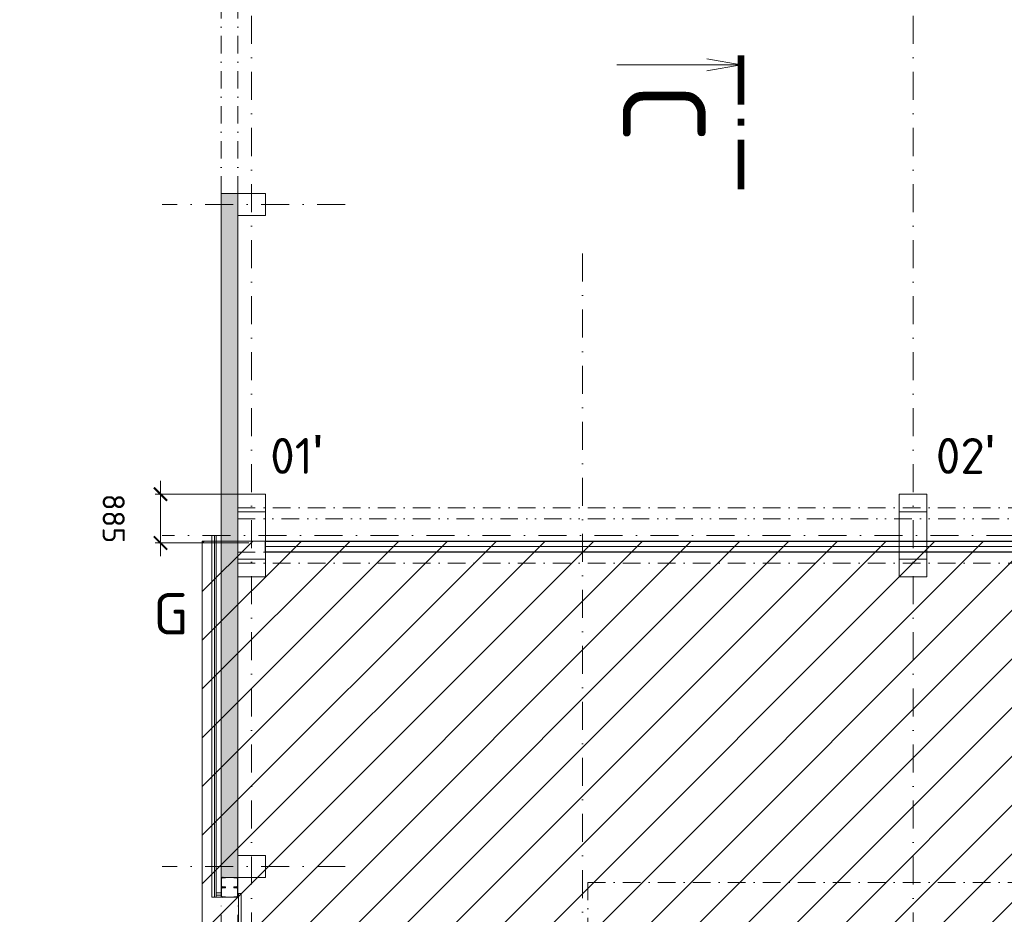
# Model space of a CAD drawing. Header units: millimetres. Extents: x -916886 to 3713765, y -2985421 to 1675785.
# Tile 61 of 256: x 817855 to 835717, y 93181 to 109403. Entities that reach past the tile are written whole.
import ezdxf
from ezdxf import colors
from ezdxf.entities.mleader import LeaderData, LeaderLine
from ezdxf.enums import TextEntityAlignment as Align
from ezdxf.math import Vec2, Vec3

# ---------------------------------------------------------------- set-up
doc = ezdxf.new("R2010")
doc.units = ezdxf.units.MM
for name, pattern in [('DASHDOT', [25.4, 12.7, -6.35, 0, -6.35]), ('DIVIDE', [31.75, 12.7, -6.35, 0, -6.35, 0, -6.35]), ('ČERCHOVANÁ', [25.4, 12.7, -6.35, 0, -6.35])]:
    doc.linetypes.add(name, pattern=pattern)
doc.layers.get('Defpoints').update_dxf_attribs({"color": 8})
for name, color, linetype, lineweight in [('A99_N_kce-pohl', 1, 'Continuous', 9), ('A99_N_kce-pohl @ 200', 1, 'Continuous', 9), ('A99_N_kce-pohl @ 200 VP1', 1, 'Continuous', 9), ('A99_N_kce-pohl @ 200 VP10', 1, 'Continuous', 9), ('A99_N_kce-pohl @ 200 VP11', 1, 'Continuous', 9), ('A99_N_kce-pohl @ 200 VP12', 1, 'Continuous', 9), ('A99_N_kce-pohl @ 200 VP13', 1, 'Continuous', 9), ('A99_N_kce-pohl @ 200 VP14', 1, 'Continuous', 9), ('A99_N_kce-pohl @ 200 VP15', 1, 'Continuous', 9), ('A99_N_kce-pohl @ 200 VP16', 1, 'Continuous', 9), ('A99_N_kce-pohl @ 200 VP17', 1, 'Continuous', 9), ('A99_N_kce-pohl @ 200 VP18', 1, 'Continuous', 9), ('A99_N_kce-pohl @ 200 VP19', 1, 'Continuous', 9), ('A99_N_kce-pohl @ 200 VP2', 1, 'Continuous', 9), ('A99_N_kce-pohl @ 200 VP20', 1, 'Continuous', 9), ('A99_N_kce-pohl @ 200 VP21', 1, 'Continuous', 9), ('A99_N_kce-pohl @ 200 VP22', 1, 'Continuous', 9), ('A99_N_kce-pohl @ 200 VP23', 1, 'Continuous', 9), ('A99_N_kce-pohl @ 200 VP24', 1, 'Continuous', 9), ('A99_N_kce-pohl @ 200 VP25', 1, 'Continuous', 9), ('A99_N_kce-pohl @ 200 VP26', 1, 'Continuous', 9), ('A99_N_kce-pohl @ 200 VP27', 1, 'Continuous', 9), ('A99_N_kce-pohl @ 200 VP28', 1, 'Continuous', 9), ('A99_N_kce-pohl @ 200 VP29', 1, 'Continuous', 9), ('A99_N_kce-pohl @ 200 VP3', 1, 'Continuous', 9), ('A99_N_kce-pohl @ 200 VP30', 1, 'Continuous', 9), ('A99_N_kce-pohl @ 200 VP32', 1, 'Continuous', 9), ('A99_N_kce-pohl @ 200 VP33', 1, 'Continuous', 9), ('A99_N_kce-pohl @ 200 VP34', 1, 'Continuous', 9), ('A99_N_kce-pohl @ 200 VP35', 1, 'Continuous', 9), ('A99_N_kce-pohl @ 200 VP36', 1, 'Continuous', 9), ('A99_N_kce-pohl @ 200 VP37', 1, 'Continuous', 9), ('A99_N_kce-pohl @ 200 VP39', 1, 'Continuous', 9), ('A99_N_kce-pohl @ 200 VP4', 1, 'Continuous', 9), ('A99_N_kce-pohl @ 200 VP40', 1, 'Continuous', 9), ('A99_N_kce-pohl @ 200 VP41', 1, 'Continuous', 9), ('A99_N_kce-pohl @ 200 VP42', 1, 'Continuous', 9), ('A99_N_kce-pohl @ 200 VP43', 1, 'Continuous', 9), ('A99_N_kce-pohl @ 200 VP46', 1, 'Continuous', 9), ('A99_N_kce-pohl @ 200 VP47', 1, 'Continuous', 9), ('A99_N_kce-pohl @ 200 VP48', 1, 'Continuous', 9), ('A99_N_kce-pohl @ 200 VP49', 1, 'Continuous', 9), ('A99_N_kce-pohl @ 200 VP50', 1, 'Continuous', 9), ('A99_N_kce-pohl @ 200 VP51', 1, 'Continuous', 9), ('A99_N_kce-pohl @ 200 VP6', 1, 'Continuous', 9), ('A99_N_kce-pohl @ 200 VP7', 1, 'Continuous', 9), ('A99_N_kce-pohl @ 200 VP8', 1, 'Continuous', 9), ('A99_N_kce-pohl @ 200 VPModel', 1, 'Continuous', 9), ('A99_N_kce-pohl @ 50', 1, 'Continuous', 9), ('A99_N_txt-popis-50 @ 200', 240, 'Continuous', 9)]:
    doc.layers.add(name, color=color, linetype=linetype, lineweight=lineweight)
doc.styles.add('A99_kota', font='isocpeur.ttf', dxfattribs={"height": 2})
doc.styles.add('A99_popis', font='isocpeur.ttf')
doc.styles.add('ad_popis 100', font='isocpeur.ttf', dxfattribs={"height": 200})
doc.styles.add('Popis', font='arial.ttf')
doc.linetypes.add('IZOLACE', pattern='A,0.00254,-2.54,[134,ltypeshp.shx,S=2.54,R=0,X=-2.54,Y=0],-5.08,[134,ltypeshp.shx,S=2.54,R=180,X=2.54,Y=0],-2.54', length=10.16254)
doc.dimstyles.new('A99_kota_200 new', dxfattribs={"dimscale": 200, "dimtxt": 2, "dimasz": 1.2, "dimexe": 0.5, "dimexo": 1.5, "dimgap": 0.5, "dimtad": 1, "dimdec": 0, "dimzin": 3, "dimdsep": 46, "dimtxsty": 'A99_kota', "dimblk": 'ARCHTICK', "dimcen": 2.5, "dimazin": 2, "dimtfac": 0.75, "dimtdec": 0, "dimtix": 1, "dimtmove": 2, "dimatfit": 0, "dimfxl": 0, "dimtolj": 1, "dimtzin": 0, "dimlwd": 5, "dimlwe": 5, "dimarcsym": 0})
pattern_1 = [(45, (816062.5, 0), (-42.426407, 42.426407), []), (45, (816090.784, 0), (-42.426407, 42.426407), []), (135, (816110.524, 5.6), (-42.426407, -42.426407), [40, -20]), (135, (816124.666, 19.74), (-42.426407, -42.426407), [40, -20])]
pattern_2 = [(315, (2e-10, -816062.5), (42.426407, 42.426407), []), (315, (2e-10, -816090.784), (42.426407, 42.426407), []), (45, (5.6, -816110.524), (-42.426407, 42.426407), [40, -20]), (45, (19.74, -816124.666), (-42.426407, 42.426407), [40, -20])]
pattern_3 = [(135, (-4e-10, 816062.5), (-42.426407, -42.426407), []), (135, (-4e-10, 816090.784), (-42.426407, -42.426407), []), (225, (-5.6, 816110.524), (42.426407, -42.426407), [40, -20]), (225, (-19.74, 816124.666), (42.426407, -42.426407), [40, -20])]

# ---------------------------------------------------------------- blocks, each defined once
blk = doc.blocks.new('*U143')
at = {"color": 0, "linetype": 'ByBlock'}
blk.add_line((-11.269, 0), (-11.27, -11.25), dxfattribs=at)
at = {"color": 0, "linetype": 'ByBlock', "const_width": 0.63}
for points in [[(-12.15, 0), (-7.65, 0)], [(-6.39, 0), (-5.76, 0)], [(-4.5, 0), (0, 0)]]:
    blk.add_lwpolyline(points, dxfattribs=at)
at = {"color": 0, "linetype": 'ByBlock'}
blk.add_lwpolyline([(-11.816, -3.102), (-11.269, 0), (-10.722, -3.102)], dxfattribs=at)
at = {"color": 0, "linetype": 'ByBlock', "style": 'A99_popis'}
blk.add_attdef('OZNŘ_1K', (-9.632, -10.73), '', height=5, dxfattribs=at)
at = {"color": 0, "linetype": 'ByBlock', "style": 'A99_popis', "flags": 12}
blk.add_attdef('OZNŘ_2K', text='', height=5, dxfattribs=at).set_placement((230.507, -10.728), align=Align.RIGHT)
blk = doc.blocks.new('*U145')
at = {"color": 0, "linetype": 'Continuous', "lineweight": -2}
for p, q in [((0, -180), (0, 0)), ((75, 0), (0, 0)), ((75, -10), (75, 0)), ((5, -158), (5, -22)), ((75, -10), (18, -10)), ((75, -170), (18, -170)), ((75, -180), (75, -170)), ((75, -180), (0, -180))]:
    blk.add_line(p, q, dxfattribs=at)
for centre, start, end in [((18, -22), 90, 180), ((18, -158), 180, 270)]:
    blk.add_arc(centre, 12, start, end, dxfattribs=at)
at = {"layer": 'Defpoints', "color": 221, "style": 'Popis'}
blk.add_attdef('VELIKOST_PROFILU', text='', height=5, dxfattribs=at).set_placement((7, 6), align=Align.BOTTOM_LEFT)
blk = doc.blocks.new('_ArchTick')
at = {"color": 0, "linetype": 'ByBlock', "const_width": 0.15}
blk.add_lwpolyline([(-0.5, -0.5), (0.5, 0.5)], dxfattribs=at)
blk = doc.blocks.new('*D443')
at = {"layer": 'A99_N_kce-pohl', "color": 0, "linetype": 'Continuous', "lineweight": 5, "ltscale": 0.5, "transparency": 16777216}
for p, q in [((820410, 100800), (820410, 101040)), ((822013, 100800), (820310, 100800)), ((820410, 100800), (820410, 99915)), ((822013, 99915), (820310, 99915)), ((820410, 99915), (820410, 99675))]:
    blk.add_line(p, q, dxfattribs=at)
at = {"layer": 'Defpoints', "color": 0, "linetype": 'Continuous', "lineweight": 5, "ltscale": 0.5, "transparency": 16777216}
for p in [(822313, 100800), (820410, 99915), (822313, 99915)]:
    blk.add_point(p, dxfattribs=at)
at = {"layer": 'A99_N_kce-pohl', "color": 0, "linetype": 'Continuous', "lineweight": 5, "ltscale": 0.5, "transparency": 16777216, "xscale": 240, "yscale": 240, "zscale": 240}
for p, rotation in [((820410, 100800), 269.9999999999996), ((820410, 99915), 89.99999999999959)]:
    blk.add_blockref('_ArchTick', p, dxfattribs=dict(at, rotation=rotation))
at = {"layer": 'A99_N_kce-pohl', "color": 0, "linetype": 'Continuous', "lineweight": 5, "ltscale": 0.5, "transparency": 16777216, "insert": (819560, 100358), "char_height": 400, "attachment_point": 5, "rotation": 270, "style": 'A99_kota', "bg_fill": 3, "box_fill_scale": 1.1, "bg_fill_color": 256, "bg_fill_true_color": 13158600, "bg_fill_transparency": 0}
blk.add_mtext('\\A1;885', dxfattribs=at)
blk = doc.blocks.new('*U5485')
at = {"layer": 'A99_N_kce-pohl @ 200 VP1', "linetype": 'Continuous', "lineweight": 0, "transparency": 33554687}
h = blk.add_hatch(dxfattribs=at)
h.set_pattern_fill('ZDIVO-PLYNOSILIK', scale=20)
h.set_pattern_definition(pattern_1)
h.paths.add_polyline_path([(821813, 100302), (821813, 100350), (821813, 106250), (821513, 106250), (821513, 93850), (821813, 93850)])
at = {"layer": 'A99_N_kce-pohl @ 200 VP10', "linetype": 'Continuous', "lineweight": 0, "transparency": 33554687}
h = blk.add_hatch(dxfattribs=at)
h.set_pattern_fill('ZDIVO-PLYNOSILIK', scale=20)
h.set_pattern_definition(pattern_1)
h.paths.add_polyline_path([(821813, 100302), (821813, 100350), (821813, 106250), (821513, 106250), (821513, 93850), (821813, 93850)])
at = {"layer": 'A99_N_kce-pohl @ 200 VP11', "linetype": 'Continuous', "lineweight": 0, "transparency": 33554687}
h = blk.add_hatch(dxfattribs=at)
h.set_pattern_fill('ZDIVO-PLYNOSILIK', scale=20)
h.set_pattern_definition(pattern_1)
h.paths.add_polyline_path([(821813, 100302), (821813, 100350), (821813, 106250), (821513, 106250), (821513, 93850), (821813, 93850)])
at = {"layer": 'A99_N_kce-pohl @ 200 VP12', "linetype": 'Continuous', "lineweight": 0, "transparency": 33554687}
h = blk.add_hatch(dxfattribs=at)
h.set_pattern_fill('ZDIVO-PLYNOSILIK', scale=20)
h.set_pattern_definition(pattern_1)
h.paths.add_polyline_path([(821813, 100302), (821813, 100350), (821813, 106250), (821513, 106250), (821513, 93850), (821813, 93850)])
at = {"layer": 'A99_N_kce-pohl @ 200 VP13', "linetype": 'Continuous', "lineweight": 0, "transparency": 33554687}
h = blk.add_hatch(dxfattribs=at)
h.set_pattern_fill('ZDIVO-PLYNOSILIK', scale=20)
h.set_pattern_definition(pattern_2)
h.paths.add_polyline_path([(821813, 100302), (821813, 100350), (821813, 106250), (821513, 106250), (821513, 93850), (821813, 93850)])
at = {"layer": 'A99_N_kce-pohl @ 200 VP14', "linetype": 'Continuous', "lineweight": 0, "transparency": 33554687}
h = blk.add_hatch(dxfattribs=at)
h.set_pattern_fill('ZDIVO-PLYNOSILIK', scale=20)
h.set_pattern_definition(pattern_1)
h.paths.add_polyline_path([(821813, 100302), (821813, 100350), (821813, 106250), (821513, 106250), (821513, 93850), (821813, 93850)])
at = {"layer": 'A99_N_kce-pohl @ 200 VP15', "linetype": 'Continuous', "lineweight": 0, "transparency": 33554687}
h = blk.add_hatch(dxfattribs=at)
h.set_pattern_fill('ZDIVO-PLYNOSILIK', scale=20)
h.set_pattern_definition(pattern_1)
h.paths.add_polyline_path([(821813, 100302), (821813, 100350), (821813, 106250), (821513, 106250), (821513, 93850), (821813, 93850)])
at = {"layer": 'A99_N_kce-pohl @ 200 VP16', "linetype": 'Continuous', "lineweight": 0, "transparency": 33554687}
h = blk.add_hatch(dxfattribs=at)
h.set_pattern_fill('ZDIVO-PLYNOSILIK', scale=20)
h.set_pattern_definition(pattern_2)
h.paths.add_polyline_path([(821813, 100302), (821813, 100350), (821813, 106250), (821513, 106250), (821513, 93850), (821813, 93850)])
at = {"layer": 'A99_N_kce-pohl @ 200 VP17', "linetype": 'Continuous', "lineweight": 0, "transparency": 33554687}
h = blk.add_hatch(dxfattribs=at)
h.set_pattern_fill('ZDIVO-PLYNOSILIK', scale=20)
h.set_pattern_definition(pattern_1)
h.paths.add_polyline_path([(821813, 100302), (821813, 100350), (821813, 106250), (821513, 106250), (821513, 93850), (821813, 93850)])
at = {"layer": 'A99_N_kce-pohl @ 200 VP18', "linetype": 'Continuous', "lineweight": 0, "transparency": 33554687}
h = blk.add_hatch(dxfattribs=at)
h.set_pattern_fill('ZDIVO-PLYNOSILIK', scale=20)
h.set_pattern_definition(pattern_3)
h.paths.add_polyline_path([(821813, 100302), (821813, 100350), (821813, 106250), (821513, 106250), (821513, 93850), (821813, 93850)])
at = {"layer": 'A99_N_kce-pohl @ 200 VP19', "linetype": 'Continuous', "lineweight": 0, "transparency": 33554687}
h = blk.add_hatch(dxfattribs=at)
h.set_pattern_fill('ZDIVO-PLYNOSILIK', scale=20)
h.set_pattern_definition(pattern_2)
h.paths.add_polyline_path([(821813, 100302), (821813, 100350), (821813, 106250), (821513, 106250), (821513, 93850), (821813, 93850)])
at = {"layer": 'A99_N_kce-pohl @ 200 VP2', "linetype": 'Continuous', "lineweight": 0, "transparency": 33554687}
h = blk.add_hatch(dxfattribs=at)
h.set_pattern_fill('ZDIVO-PLYNOSILIK', scale=20)
h.set_pattern_definition(pattern_1)
h.paths.add_polyline_path([(821813, 100302), (821813, 100350), (821813, 106250), (821513, 106250), (821513, 93850), (821813, 93850)])
at = {"layer": 'A99_N_kce-pohl @ 200 VP20', "linetype": 'Continuous', "lineweight": 0, "transparency": 33554687}
h = blk.add_hatch(dxfattribs=at)
h.set_pattern_fill('ZDIVO-PLYNOSILIK', scale=20)
h.set_pattern_definition(pattern_1)
h.paths.add_polyline_path([(821813, 100302), (821813, 100350), (821813, 106250), (821513, 106250), (821513, 93850), (821813, 93850)])
at = {"layer": 'A99_N_kce-pohl @ 200 VP21', "linetype": 'Continuous', "lineweight": 0, "transparency": 33554687}
h = blk.add_hatch(dxfattribs=at)
h.set_pattern_fill('ZDIVO-PLYNOSILIK', scale=20)
h.set_pattern_definition(pattern_1)
h.paths.add_polyline_path([(821813, 100302), (821813, 100350), (821813, 106250), (821513, 106250), (821513, 93850), (821813, 93850)])
at = {"layer": 'A99_N_kce-pohl @ 200 VP22', "linetype": 'Continuous', "lineweight": 0, "transparency": 33554687}
h = blk.add_hatch(dxfattribs=at)
h.set_pattern_fill('ZDIVO-PLYNOSILIK', scale=20)
h.set_pattern_definition(pattern_3)
h.paths.add_polyline_path([(821813, 100302), (821813, 100350), (821813, 106250), (821513, 106250), (821513, 93850), (821813, 93850)])
at = {"layer": 'A99_N_kce-pohl @ 200 VP23', "linetype": 'Continuous', "lineweight": 0, "transparency": 33554687}
h = blk.add_hatch(dxfattribs=at)
h.set_pattern_fill('ZDIVO-PLYNOSILIK', scale=20)
h.set_pattern_definition(pattern_2)
h.paths.add_polyline_path([(821813, 100302), (821813, 100350), (821813, 106250), (821513, 106250), (821513, 93850), (821813, 93850)])
at = {"layer": 'A99_N_kce-pohl @ 200 VP24', "linetype": 'Continuous', "lineweight": 0, "transparency": 33554687}
h = blk.add_hatch(dxfattribs=at)
h.set_pattern_fill('ZDIVO-PLYNOSILIK', scale=20)
h.set_pattern_definition(pattern_1)
h.paths.add_polyline_path([(821813, 100302), (821813, 100350), (821813, 106250), (821513, 106250), (821513, 93850), (821813, 93850)])
at = {"layer": 'A99_N_kce-pohl @ 200 VP25', "linetype": 'Continuous', "lineweight": 0, "transparency": 33554687}
h = blk.add_hatch(dxfattribs=at)
h.set_pattern_fill('ZDIVO-PLYNOSILIK', scale=20)
h.set_pattern_definition(pattern_1)
h.paths.add_polyline_path([(821813, 100302), (821813, 100350), (821813, 106250), (821513, 106250), (821513, 93850), (821813, 93850)])
at = {"layer": 'A99_N_kce-pohl @ 200 VP26', "linetype": 'Continuous', "lineweight": 0, "transparency": 33554687}
h = blk.add_hatch(dxfattribs=at)
h.set_pattern_fill('ZDIVO-PLYNOSILIK', scale=20)
h.set_pattern_definition(pattern_1)
h.paths.add_polyline_path([(821813, 100302), (821813, 100350), (821813, 106250), (821513, 106250), (821513, 93850), (821813, 93850)])
at = {"layer": 'A99_N_kce-pohl @ 200 VP27', "linetype": 'Continuous', "lineweight": 0, "transparency": 33554687}
h = blk.add_hatch(dxfattribs=at)
h.set_pattern_fill('ZDIVO-PLYNOSILIK', scale=20)
h.set_pattern_definition(pattern_3)
h.paths.add_polyline_path([(821813, 100302), (821813, 100350), (821813, 106250), (821513, 106250), (821513, 93850), (821813, 93850)])
at = {"layer": 'A99_N_kce-pohl @ 200 VP28', "linetype": 'Continuous', "lineweight": 0, "transparency": 33554687}
h = blk.add_hatch(dxfattribs=at)
h.set_pattern_fill('ZDIVO-PLYNOSILIK', scale=20)
h.set_pattern_definition(pattern_1)
h.paths.add_polyline_path([(821813, 100302), (821813, 100350), (821813, 106250), (821513, 106250), (821513, 93850), (821813, 93850)])
at = {"layer": 'A99_N_kce-pohl @ 200 VP29', "linetype": 'Continuous', "lineweight": 0, "transparency": 33554687}
h = blk.add_hatch(dxfattribs=at)
h.set_pattern_fill('ZDIVO-PLYNOSILIK', scale=20)
h.set_pattern_definition(pattern_1)
h.paths.add_polyline_path([(821813, 100302), (821813, 100350), (821813, 106250), (821513, 106250), (821513, 93850), (821813, 93850)])
at = {"layer": 'A99_N_kce-pohl @ 200 VP3', "linetype": 'Continuous', "lineweight": 0, "transparency": 33554687}
h = blk.add_hatch(dxfattribs=at)
h.set_pattern_fill('ZDIVO-PLYNOSILIK', scale=20)
h.set_pattern_definition(pattern_1)
h.paths.add_polyline_path([(821813, 100302), (821813, 100350), (821813, 106250), (821513, 106250), (821513, 93850), (821813, 93850)])
at = {"layer": 'A99_N_kce-pohl @ 200 VP30', "linetype": 'Continuous', "lineweight": 0, "transparency": 33554687}
h = blk.add_hatch(dxfattribs=at)
h.set_pattern_fill('ZDIVO-PLYNOSILIK', scale=20)
h.set_pattern_definition(pattern_1)
h.paths.add_polyline_path([(821813, 100302), (821813, 100350), (821813, 106250), (821513, 106250), (821513, 93850), (821813, 93850)])
at = {"layer": 'A99_N_kce-pohl @ 200 VP32', "linetype": 'Continuous', "lineweight": 0, "transparency": 33554687}
h = blk.add_hatch(dxfattribs=at)
h.set_pattern_fill('ZDIVO-PLYNOSILIK', scale=20)
h.set_pattern_definition(pattern_1)
h.paths.add_polyline_path([(821813, 100302), (821813, 100350), (821813, 106250), (821513, 106250), (821513, 93850), (821813, 93850)])
at = {"layer": 'A99_N_kce-pohl @ 200 VP33', "linetype": 'Continuous', "lineweight": 0, "transparency": 33554687}
h = blk.add_hatch(dxfattribs=at)
h.set_pattern_fill('ZDIVO-PLYNOSILIK', scale=20)
h.set_pattern_definition(pattern_1)
h.paths.add_polyline_path([(821813, 100302), (821813, 100350), (821813, 106250), (821513, 106250), (821513, 93850), (821813, 93850)])
at = {"layer": 'A99_N_kce-pohl @ 200 VP34', "linetype": 'Continuous', "lineweight": 0, "transparency": 33554687}
h = blk.add_hatch(dxfattribs=at)
h.set_pattern_fill('ZDIVO-PLYNOSILIK', scale=20)
h.set_pattern_definition(pattern_1)
h.paths.add_polyline_path([(821813, 100302), (821813, 100350), (821813, 106250), (821513, 106250), (821513, 93850), (821813, 93850)])
at = {"layer": 'A99_N_kce-pohl @ 200 VP35', "linetype": 'Continuous', "lineweight": 0, "transparency": 33554687}
h = blk.add_hatch(dxfattribs=at)
h.set_pattern_fill('ZDIVO-PLYNOSILIK', scale=20)
h.set_pattern_definition(pattern_1)
h.paths.add_polyline_path([(821813, 100302), (821813, 100350), (821813, 106250), (821513, 106250), (821513, 93850), (821813, 93850)])
at = {"layer": 'A99_N_kce-pohl @ 200 VP36', "linetype": 'Continuous', "lineweight": 0, "transparency": 33554687}
h = blk.add_hatch(dxfattribs=at)
h.set_pattern_fill('ZDIVO-PLYNOSILIK', scale=20)
h.set_pattern_definition(pattern_1)
h.paths.add_polyline_path([(821813, 100302), (821813, 100350), (821813, 106250), (821513, 106250), (821513, 93850), (821813, 93850)])
at = {"layer": 'A99_N_kce-pohl @ 200 VP37', "linetype": 'Continuous', "lineweight": 0, "transparency": 33554687}
h = blk.add_hatch(dxfattribs=at)
h.set_pattern_fill('ZDIVO-PLYNOSILIK', scale=20)
h.set_pattern_definition(pattern_1)
h.paths.add_polyline_path([(821813, 100302), (821813, 100350), (821813, 106250), (821513, 106250), (821513, 93850), (821813, 93850)])
at = {"layer": 'A99_N_kce-pohl @ 200 VP39', "linetype": 'Continuous', "lineweight": 0, "transparency": 33554687}
h = blk.add_hatch(dxfattribs=at)
h.set_pattern_fill('ZDIVO-PLYNOSILIK', scale=20)
h.set_pattern_definition(pattern_1)
h.paths.add_polyline_path([(821813, 100302), (821813, 100350), (821813, 106250), (821513, 106250), (821513, 93850), (821813, 93850)])
at = {"layer": 'A99_N_kce-pohl @ 200 VP4', "linetype": 'Continuous', "lineweight": 0, "transparency": 33554687}
h = blk.add_hatch(dxfattribs=at)
h.set_pattern_fill('ZDIVO-PLYNOSILIK', scale=20)
h.set_pattern_definition(pattern_1)
h.paths.add_polyline_path([(821813, 100302), (821813, 100350), (821813, 106250), (821513, 106250), (821513, 93850), (821813, 93850)])
at = {"layer": 'A99_N_kce-pohl @ 200 VP40', "linetype": 'Continuous', "lineweight": 0, "transparency": 33554687}
h = blk.add_hatch(dxfattribs=at)
h.set_pattern_fill('ZDIVO-PLYNOSILIK', scale=20)
h.set_pattern_definition(pattern_1)
h.paths.add_polyline_path([(821813, 100302), (821813, 100350), (821813, 106250), (821513, 106250), (821513, 93850), (821813, 93850)])
at = {"layer": 'A99_N_kce-pohl @ 200 VP41', "linetype": 'Continuous', "lineweight": 0, "transparency": 33554687}
h = blk.add_hatch(dxfattribs=at)
h.set_pattern_fill('ZDIVO-PLYNOSILIK', scale=20)
h.set_pattern_definition(pattern_1)
h.paths.add_polyline_path([(821813, 100302), (821813, 100350), (821813, 106250), (821513, 106250), (821513, 93850), (821813, 93850)])
at = {"layer": 'A99_N_kce-pohl @ 200 VP42', "linetype": 'Continuous', "lineweight": 0, "transparency": 33554687}
h = blk.add_hatch(dxfattribs=at)
h.set_pattern_fill('ZDIVO-PLYNOSILIK', scale=20)
h.set_pattern_definition(pattern_1)
h.paths.add_polyline_path([(821813, 100302), (821813, 100350), (821813, 106250), (821513, 106250), (821513, 93850), (821813, 93850)])
at = {"layer": 'A99_N_kce-pohl @ 200 VP43', "linetype": 'Continuous', "lineweight": 0, "transparency": 33554687}
h = blk.add_hatch(dxfattribs=at)
h.set_pattern_fill('ZDIVO-PLYNOSILIK', scale=20)
h.set_pattern_definition([(315, (-2e-10, -816062.5), (42.426407, 42.426407), []), (315, (-2e-10, -816090.784), (42.426407, 42.426407), []), (45, (5.6, -816110.524), (-42.426407, 42.426407), [40, -20]), (45, (19.74, -816124.666), (-42.426407, 42.426407), [40, -20])])
h.paths.add_polyline_path([(821813, 100302), (821813, 100350), (821813, 106250), (821513, 106250), (821513, 93850), (821813, 93850)])
at = {"layer": 'A99_N_kce-pohl @ 200 VP46', "linetype": 'Continuous', "lineweight": 0, "transparency": 33554687}
h = blk.add_hatch(dxfattribs=at)
h.set_pattern_fill('ZDIVO-PLYNOSILIK', scale=20)
h.set_pattern_definition(pattern_1)
h.paths.add_polyline_path([(821813, 100302), (821813, 100350), (821813, 106250), (821513, 106250), (821513, 93850), (821813, 93850)])
at = {"layer": 'A99_N_kce-pohl @ 200 VP47', "linetype": 'Continuous', "lineweight": 0, "transparency": 33554687}
h = blk.add_hatch(dxfattribs=at)
h.set_pattern_fill('ZDIVO-PLYNOSILIK', scale=20)
h.set_pattern_definition(pattern_1)
h.paths.add_polyline_path([(821813, 100302), (821813, 100350), (821813, 106250), (821513, 106250), (821513, 93850), (821813, 93850)])
at = {"layer": 'A99_N_kce-pohl @ 200 VP48', "linetype": 'Continuous', "lineweight": 0, "transparency": 33554687}
h = blk.add_hatch(dxfattribs=at)
h.set_pattern_fill('ZDIVO-PLYNOSILIK', scale=20)
h.set_pattern_definition(pattern_3)
h.paths.add_polyline_path([(821813, 100302), (821813, 100350), (821813, 106250), (821513, 106250), (821513, 93850), (821813, 93850)])
at = {"layer": 'A99_N_kce-pohl @ 200 VP49', "linetype": 'Continuous', "lineweight": 0, "transparency": 33554687}
h = blk.add_hatch(dxfattribs=at)
h.set_pattern_fill('ZDIVO-PLYNOSILIK', scale=20)
h.set_pattern_definition(pattern_1)
h.paths.add_polyline_path([(821813, 100302), (821813, 100350), (821813, 106250), (821513, 106250), (821513, 93850), (821813, 93850)])
at = {"layer": 'A99_N_kce-pohl @ 200 VP50', "linetype": 'Continuous', "lineweight": 0, "transparency": 33554687}
h = blk.add_hatch(dxfattribs=at)
h.set_pattern_fill('ZDIVO-PLYNOSILIK', scale=20)
h.set_pattern_definition(pattern_1)
h.paths.add_polyline_path([(821813, 100302), (821813, 100350), (821813, 106250), (821513, 106250), (821513, 93850), (821813, 93850)])
at = {"layer": 'A99_N_kce-pohl @ 200 VP51', "linetype": 'Continuous', "lineweight": 0, "transparency": 33554687}
h = blk.add_hatch(dxfattribs=at)
h.set_pattern_fill('ZDIVO-PLYNOSILIK', scale=20)
h.set_pattern_definition(pattern_1)
h.paths.add_polyline_path([(821813, 100302), (821813, 100350), (821813, 106250), (821513, 106250), (821513, 93850), (821813, 93850)])
at = {"layer": 'A99_N_kce-pohl @ 200 VP6', "linetype": 'Continuous', "lineweight": 0, "transparency": 33554687}
h = blk.add_hatch(dxfattribs=at)
h.set_pattern_fill('ZDIVO-PLYNOSILIK', scale=20)
h.set_pattern_definition(pattern_1)
h.paths.add_polyline_path([(821813, 100302), (821813, 100350), (821813, 106250), (821513, 106250), (821513, 93850), (821813, 93850)])
at = {"layer": 'A99_N_kce-pohl @ 200 VP7', "linetype": 'Continuous', "lineweight": 0, "transparency": 33554687}
h = blk.add_hatch(dxfattribs=at)
h.set_pattern_fill('ZDIVO-PLYNOSILIK', scale=20)
h.set_pattern_definition(pattern_1)
h.paths.add_polyline_path([(821813, 100302), (821813, 100350), (821813, 106250), (821513, 106250), (821513, 93850), (821813, 93850)])
at = {"layer": 'A99_N_kce-pohl @ 200 VP8', "linetype": 'Continuous', "lineweight": 0, "transparency": 33554687}
h = blk.add_hatch(dxfattribs=at)
h.set_pattern_fill('ZDIVO-PLYNOSILIK', scale=20)
h.set_pattern_definition(pattern_1)
h.paths.add_polyline_path([(821813, 100302), (821813, 100350), (821813, 106250), (821513, 106250), (821513, 93850), (821813, 93850)])
at = {"layer": 'A99_N_kce-pohl @ 200 VPModel', "linetype": 'Continuous', "lineweight": 0, "transparency": 33554687}
h = blk.add_hatch(dxfattribs=at)
h.set_pattern_fill('ZDIVO-PLYNOSILIK', scale=20)
h.set_pattern_definition(pattern_1)
h.paths.add_polyline_path([(821813, 100302), (821813, 100350), (821813, 106250), (821513, 106250), (821513, 93850), (821813, 93850)])
at = {"layer": 'A99_N_kce-pohl @ 50', "linetype": 'Continuous', "lineweight": 0, "transparency": 33554687}
h = blk.add_hatch(dxfattribs=at)
h.set_pattern_fill('ZDIVO-PLYNOSILIK', scale=20)
h.set_pattern_definition(pattern_1)
h.paths.add_polyline_path([(821813, 100302), (821813, 100350), (821813, 106250), (821513, 106250), (821513, 93850), (821813, 93850)])

msp = doc.modelspace()

# ---------------------------------------------------------------- hatches: boundary and pattern name
at = {"layer": 'A99_N_kce-pohl', "linetype": 'Continuous', "lineweight": 5, "ltscale": 0.5, "transparency": 33554687}
h = msp.add_hatch(dxfattribs=at)
h.set_pattern_fill('ANSI31', color=1, scale=5000)
h.set_pattern_definition([(45, (0, 0), (-441.94174, 441.94174), [])])
h.paths.add_polyline_path([(821167.5, 99950), (967162.5, 99950), (967162.5, 82050), (821167.5, 82050)])

# ---------------------------------------------------------------- linework, layer by layer
at = {"layer": 'A99_N_kce-pohl', "color": 7, "linetype": 'DASHDOT', "ltscale": 40}
for p, q in [((822062.5, 139955), (822062.5, 25785)), ((834062.5, 139955), (834062.5, 22692.5))]:
    msp.add_line(p, q, dxfattribs=at)
at = {"layer": 'A99_N_kce-pohl', "color": 7}
msp.add_line((821512.5, 93850), (821512.5, 106250), dxfattribs=at)
at = {"layer": 'A99_N_kce-pohl', "color": 7, "linetype": 'DASHDOT', "ltscale": 25}
for p, q in [((821812.5, 100550), (966612.5, 100550)), ((821812.5, 99550), (966612.5, 99550))]:
    msp.add_line(p, q, dxfattribs=at)
at = {"layer": 'A99_N_kce-pohl', "color": 7, "linetype": 'DIVIDE', "ltscale": 25}
for p, q in [((821812.5, 100350), (966612.5, 100350)), ((821812.5, 99750), (966612.5, 99750))]:
    msp.add_line(p, q, dxfattribs=at)
at = {"layer": 'A99_N_kce-pohl', "color": 7, "linetype": 'ČERCHOVANÁ', "lineweight": 9, "ltscale": 25}
for q in [(960512.5, 93755.2), (828162.5, 88344.8)]:
    msp.add_line((828162.5, 93755.2), q, dxfattribs=at)
at = {"layer": 'A99_N_kce-pohl', "color": 7, "linetype": 'DASHDOT', "ltscale": 25}
for points in [[(821512.5, 106250), (821512.5, 111850)], [(821812.5, 106250), (821812.5, 111850)], [(821512.5, 88410), (821512.5, 93490)], [(821812.5, 88410), (821812.5, 93490)]]:
    msp.add_lwpolyline(points, dxfattribs=at)
at = {"layer": 'A99_N_kce-pohl', "color": 7, "linetype": 'Continuous', "lineweight": 20, "ltscale": 2}
for points in [[(821512.5, 106250), (822312.5, 106250), (822312.5, 105850), (821812.5, 105850)], [(821812.5, 94250), (822312.5, 94250), (822312.5, 93850), (821812.5, 93850)], [(821812.5, 93850), (821512.5, 93850)]]:
    msp.add_lwpolyline(points, dxfattribs=at)
at = {"layer": 'A99_N_kce-pohl', "color": 7, "linetype": 'Continuous'}
for points in [[(821812.5, 106250), (821812.5, 100800)], [(821422.5, 100050), (821422.5, 93570)], [(821812.5, 93850), (821812.5, 99300)], [(821422.5, 93570), (821422.5, 93570), (821512.5, 93570)], [(821422.5, 93570), (821422.5, 93490)]]:
    msp.add_lwpolyline(points, dxfattribs=at)
at = {"layer": 'A99_N_kce-pohl', "color": 7, "linetype": 'DASHDOT', "ltscale": 40}
for points in [[(823762.5, 106050), (820437.5, 106050)], [(828062.5, -5085), (828062.5, 105200)], [(969012.5, 100050), (820437.5, 100050)], [(823762.5, 94050), (820437.5, 94050)]]:
    msp.add_lwpolyline(points, dxfattribs=at)
at = {"layer": 'A99_N_kce-pohl', "color": 7, "linetype": 'Continuous', "lineweight": 15}
msp.add_lwpolyline([(821342.5, 100050), (821342.5, 93490), (821812.5, 93490)], dxfattribs=at)
at = {"layer": 'A99_N_kce-pohl', "color": 7, "linetype": 'IZOLACE', "lineweight": 0, "ltscale": 3}
for points in [[(821387.5, 93490), (821387.5, 100050)], [(821422.5, 93530), (821422.5, 93530), (821512.5, 93530)]]:
    msp.add_lwpolyline(points, dxfattribs=at)
at = {"layer": 'A99_N_kce-pohl', "color": 7, "lineweight": 30}
msp.add_lwpolyline([(822312.5, 99950), (966362.5, 99950), (966362.5, 99750), (822312.5, 99750)], close=True, dxfattribs=at)
at = {"layer": 'A99_N_kce-pohl', "color": 7, "linetype": 'IZOLACE', "lineweight": 0, "ltscale": 7}
msp.add_lwpolyline([(966368.1, 99850), (822312.5, 99850)], dxfattribs=at)
at = {"layer": 'A99_N_kce-pohl', "color": 7, "linetype": 'Continuous', "lineweight": 20, "ltscale": 2}
for points in [[(821812.5, 99620), (822312.5, 99620), (822312.5, 99300), (821812.5, 99300)], [(833812.5, 99620), (834312.5, 99620), (834312.5, 99300), (833812.5, 99300)]]:
    msp.add_lwpolyline(points, close=True, dxfattribs=at)
at = {"layer": 'A99_N_kce-pohl', "color": 7, "linetype": 'Continuous'}
for points in [[(821812.5, 93850), (821812.5, 93490), (821512.5, 93490), (821512.5, 93850)], [(821822.5, 93560), (821822.5, 88340), (821872.5, 88340), (821872.5, 93560)]]:
    msp.add_lwpolyline(points, close=True, dxfattribs=at)

# ---------------------------------------------------------------- block references
at = {"layer": 'A99_N_kce-pohl', "color": 7}
ref = msp.add_blockref('*U143', (830940.9, 106330), dxfattribs=dict(at, xscale=200, yscale=200, zscale=200, rotation=270.0000000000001))
ref.add_attrib('OZNŘ_1K', 'C', (828794.9, 108256.5), dxfattribs={"layer": '0', "color": 0, "linetype": 'ByBlock', "height": 1500, "rotation": 270, "style": 'A99_popis'})
at = {"layer": 'A99_N_kce-pohl', "color": 4, "linetype": 'Continuous', "lineweight": 0}
msp.add_blockref('*U5485', (0, 0), dxfattribs=at)
at = {"layer": 'A99_N_kce-pohl', "color": 7, "linetype": 'Continuous', "lineweight": 9}
msp.add_blockref('*U145', (821512.5, 93850), dxfattribs=at).add_auto_attribs({'VELIKOST_PROFILU': 'UPE 180'})
ref = msp.add_blockref('*U145', (821812.5, 93850), dxfattribs=dict(at, xscale=-1))
ref.add_attrib('VELIKOST_PROFILU', 'UPE 180', dxfattribs={"layer": 'Defpoints', "color": 221, "height": 5, "style": 'Popis'}).set_placement((821776.9, 93856.3), align=Align.BOTTOM_LEFT)
ref = msp.add_blockref('*U145', (821512.5, 93490), dxfattribs=dict(at, xscale=-1, rotation=180))
ref.add_attrib('VELIKOST_PROFILU', 'UPE 180', dxfattribs={"layer": 'Defpoints', "color": 221, "height": 5, "rotation": 360, "style": 'Popis'}).set_placement((821519.9, 93475.8), align=Align.BOTTOM_LEFT)
ref = msp.add_blockref('*U145', (821812.5, 93490), dxfattribs=dict(at, rotation=180))
ref.add_attrib('VELIKOST_PROFILU', 'UPE 180', dxfattribs={"layer": 'Defpoints', "color": 221, "height": 5, "style": 'Popis'}).set_placement((821776.9, 93475.8), align=Align.BOTTOM_LEFT)

# ---------------------------------------------------------------- leaders
at = {"layer": 'A99_N_txt-popis-50 @ 200', "lineweight": 9}
ml = msp.add_multileader_mtext('Standard', dxfattribs=at)
ml.set_content('\\A1;{\\C256;4 x prof. UPE 200\\P(svařeno)}', color=1, style='A99_popis')
ml.set_leader_properties(color=256, linetype='ByLayer', lineweight=-1)
ml.build(insert=Vec2(0, 0))
ml.multileader.update_dxf_attribs({"dogleg_length": 6.4, "arrow_head_size": 200, "scale": 200})
ctx = ml.context
ctx.base_point, ctx.scale, ctx.char_height, ctx.arrow_head_size, ctx.landing_gap_size, ctx.plane_origin = Vec3(9575, 95650), 200, 400, 200, 400, Vec3(8542.5, 87075.8)
notes = []
notes.append((ctx, [(0, (1, 1, 0), (8295, 95650), (1, 0), 1280, [(0, [(5750, 93635)], 0, [])])]))
ctx.mtext.insert, ctx.mtext.width, ctx.mtext.flow_direction = Vec3(9975, 95870), 4429.388, 5
for ctx, leaders in notes:
    for number, flags, end, landing, length, lines in leaders:
        leader = LeaderData()
        leader.index, (leader.has_last_leader_line, leader.has_dogleg_vector, leader.attachment_direction) = number, flags
        leader.last_leader_point, leader.dogleg_vector, leader.dogleg_length = Vec3(end), Vec3(landing), length
        for number, points, colour, breaks in lines:
            line = LeaderLine()
            line.index, line.vertices, line.color, line.breaks = number, Vec3.list(points), colors.encode_raw_color(colour), breaks
            leader.lines.append(line)
        ctx.leaders.append(leader)

# ---------------------------------------------------------------- next in the draw order: texts
at = {"layer": 'A99_N_kce-pohl', "color": 7, "lineweight": 0, "char_height": 650, "attachment_point": 1, "style": 'ad_popis 100', "bg_fill": 2}
for s, width, insert in [("01{\\fArial|b0|i0|c238|p34;\\H1.08333x;'}", 1436.482, (822400, 101872.5)), ("02{\\fArial|b0|i0|c238|p34;\\H1.08333x;'}", 832.5, (834475, 101872.5))]:
    msp.add_mtext_dynamic_manual_height_columns(s, width=width, gutter_width=1000, heights=[0], dxfattribs=dict(at, insert=insert))
at = {"layer": 'A99_N_kce-pohl', "color": 7, "lineweight": 0, "insert": (820279, 99005), "char_height": 750, "attachment_point": 1, "style": 'ad_popis 100', "bg_fill": 3, "box_fill_scale": 1, "bg_fill_color": 256, "bg_fill_transparency": 0}
msp.add_mtext_dynamic_manual_height_columns('G', width=832.5, gutter_width=1000, heights=[0], dxfattribs=at)

# ---------------------------------------------------------------- next in the draw order: linework, layer by layer
at = {"layer": 'A99_N_kce-pohl', "color": 7, "linetype": 'Continuous', "ltscale": 2}
for points in [[(822312.5, 99300), (821812.5, 99300), (821812.5, 100800), (822312.5, 100800)], [(822312.5, 99300), (821812.5, 99300), (821812.5, 100800), (822312.5, 100800)], [(834312.5, 99300), (833812.5, 99300), (833812.5, 100800), (834312.5, 100800)], [(834312.5, 99300), (833812.5, 99300), (833812.5, 100800), (834312.5, 100800)]]:
    msp.add_lwpolyline(points, close=True, dxfattribs=at)
at = {"layer": 'A99_N_kce-pohl', "color": 7, "linetype": 'Continuous', "lineweight": 20, "ltscale": 2}
for points in [[(821812.5, 100800), (822312.5, 100800), (822312.5, 100480), (821812.5, 100480)], [(833812.5, 100800), (834312.5, 100800), (834312.5, 100480), (833812.5, 100480)]]:
    msp.add_lwpolyline(points, close=True, dxfattribs=at)

# ---------------------------------------------------------------- next in the draw order: texts
at = {"layer": 'A99_N_kce-pohl', "color": 7, "lineweight": 0, "insert": (820279, 99005), "char_height": 750, "attachment_point": 1, "style": 'ad_popis 100', "bg_fill": 3, "box_fill_scale": 1, "bg_fill_color": 256, "bg_fill_transparency": 0}
msp.add_mtext_dynamic_manual_height_columns('G', width=832.5, gutter_width=1000, heights=[0], dxfattribs=at)

# ---------------------------------------------------------------- next in the draw order: dimensions: what is measured, and where the dimension line sits
at = {"layer": 'A99_N_kce-pohl @ 200', "color": 7, "linetype": 'Continuous', "lineweight": 5, "ltscale": 0.5}
dim = msp.add_linear_dim(base=(820410, 99915.3), p1=(822312.5, 100800), p2=(822312.5, 99915.3), angle=270, dimstyle='A99_kota_200 new', override={"dimscale": 200, "dimtix": 0, "dimtofl": 1, "dimtmove": 2, "dimatfit": 0, "dimfxl": 20, "dimtfill": 1}, dxfattribs=at)
dim.commit()
dim.dimension.update_dxf_attribs({"geometry": '*D443', "text_midpoint": (819560, 100357.7)})

# ---------------------------------------------------------------- next in the draw order: linework, layer by layer
at = {"layer": 'A99_N_kce-pohl', "color": 7, "linetype": 'Continuous', "lineweight": 5, "ltscale": 0.5}
msp.add_lwpolyline([(821167.5, 99950), (967162.5, 99950), (967162.5, 82050), (821167.5, 82050)], close=True, dxfattribs=at)

# ---------------------------------------------------------------- next in the draw order: leaders
at = {"layer": 'A99_N_txt-popis-50 @ 200', "lineweight": 9}
ml = msp.add_multileader_mtext('Standard', dxfattribs=at)
ml.set_content('\\A1;{\\C256;ŽB sloup 400 x 375}', color=1, style='A99_popis')
ml.set_leader_properties(color=256, linetype='ByLayer', lineweight=-1)
ml.build(insert=Vec2(0, 0))
ml.multileader.update_dxf_attribs({"dogleg_length": 6.4, "arrow_head_size": 200, "scale": 200})
ctx = ml.context
ctx.base_point, ctx.scale, ctx.char_height, ctx.arrow_head_size, ctx.landing_gap_size, ctx.plane_origin = Vec3(14175, 101805), 200, 400, 200, 400, Vec3(8682.5, 93230.8)
notes = []
notes.append((ctx, [(0, (1, 1, 0), (12895, 101805), (1, 0), 1280, [(0, [(12140, 100125)], 0, [])])]))
ctx.mtext.insert, ctx.mtext.width, ctx.mtext.flow_direction = Vec3(14575, 102065), 4895.646, 5
ml = msp.add_multileader_mtext('Standard', dxfattribs=at)
ml.set_content('\\A1;{\\C256;zdivo z pórobetonových tvárnic}', color=1, style='A99_popis')
ml.set_leader_properties(color=256, linetype='ByLayer', lineweight=-1)
ml.build(insert=Vec2(0, 0))
ml.multileader.update_dxf_attribs({"dogleg_length": 6.4, "arrow_head_size": 200, "scale": 200})
ctx = ml.context
ctx.base_point, ctx.scale, ctx.char_height, ctx.arrow_head_size, ctx.landing_gap_size, ctx.plane_origin = Vec3(20690, 101805), 200, 400, 200, 400, Vec3(15952.5, 93230.8)
notes.append((ctx, [(0, (1, 1, 0), (19410, 101805), (1, 0), 1280, [(0, [(19410, 99940)], 0, [])])]))
ctx.mtext.insert, ctx.mtext.width, ctx.mtext.flow_direction = Vec3(21090, 102065), 7806.093, 5
ml = msp.add_multileader_mtext('Standard', dxfattribs=at)
ml.set_content('\\A1;{\\C256;ŽB sloup 400 x 375}', color=1, style='A99_popis')
ml.set_leader_properties(color=256, linetype='ByLayer', lineweight=-1)
ml.build(insert=Vec2(0, 0))
ml.multileader.update_dxf_attribs({"dogleg_length": 6.4, "arrow_head_size": 200, "scale": 200})
ctx = ml.context
ctx.base_point, ctx.scale, ctx.char_height, ctx.arrow_head_size, ctx.landing_gap_size, ctx.plane_origin = Vec3(121905, 101805), 200, 400, 200, 400, Vec3(117167.5, 93230.8)
notes.append((ctx, [(0, (1, 1, 0), (120625, 101805), (1, 0), 1280, [(0, [(120625, 100125)], 0, [])])]))
ctx.mtext.insert, ctx.mtext.width, ctx.mtext.flow_direction = Vec3(122305, 102065), 4895.646, 5
ml = msp.add_multileader_mtext('Standard', dxfattribs=at)
ml.set_content('\\A1;{\\C256;zdivo z pórobetonových tvárnic}', color=1, style='A99_popis')
ml.set_leader_properties(color=256, linetype='ByLayer', lineweight=-1)
ml.build(insert=Vec2(0, 0))
ml.multileader.update_dxf_attribs({"dogleg_length": 6.4, "arrow_head_size": 200, "scale": 200})
ctx = ml.context
ctx.base_point, ctx.scale, ctx.char_height, ctx.arrow_head_size, ctx.landing_gap_size, ctx.plane_origin = Vec3(129175, 101805), 200, 400, 200, 400, Vec3(124437.5, 93230.8)
notes.append((ctx, [(0, (1, 1, 0), (127895, 101805), (1, 0), 1280, [(0, [(127895, 99940)], 0, [])])]))
ctx.mtext.insert, ctx.mtext.width, ctx.mtext.flow_direction = Vec3(129575, 102065), 7806.093, 5
for ctx, leaders in notes:
    for number, flags, end, landing, length, lines in leaders:
        leader = LeaderData()
        leader.index, (leader.has_last_leader_line, leader.has_dogleg_vector, leader.attachment_direction) = number, flags
        leader.last_leader_point, leader.dogleg_vector, leader.dogleg_length = Vec3(end), Vec3(landing), length
        for number, points, colour, breaks in lines:
            line = LeaderLine()
            line.index, line.vertices, line.color, line.breaks = number, Vec3.list(points), colors.encode_raw_color(colour), breaks
            leader.lines.append(line)
        ctx.leaders.append(leader)

doc.saveas('drawing.dxf')
